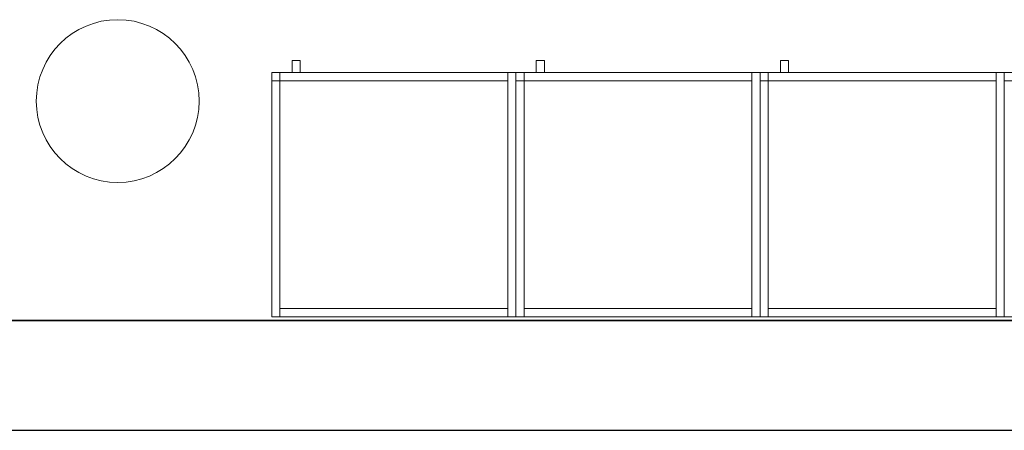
# Model space of a CAD drawing. Header units: metres. Extents: x 397.7 to 427.5, y 12.7 to 28.4.
# Tile 113 of 127: x 415.9 to 418.3, y 12.8 to 13.8. Entities that reach past the tile are written whole.
import ezdxf

# ---------------------------------------------------------------- set-up
doc = ezdxf.new("R2010")
doc.units = ezdxf.units.M
doc.layers.add('01_SUELOS', color=7, linetype='Continuous', lineweight=25, true_color=0x007f00)
for name, color, linetype, lineweight in [('02_MOBILIARIO', 7, 'Continuous', 18), ('A-COLS-____-MCUT', 7, 'Continuous', 18), ('A-COLS-____-OTLN', 7, 'Continuous', 18), ('A-DETL-____-MBND', 7, 'Continuous', 18), ('A-WALL-____-MCUT', 7, 'Continuous', 25), ('A-WALL-____-OTLN', 7, 'Continuous', 25), ('Mobiliario', 7, 'Continuous', 18)]:
    doc.layers.add(name, color=color, linetype=linetype, lineweight=lineweight)

# ---------------------------------------------------------------- blocks, each defined once
blk = doc.blocks.new('Family - Armai 60x60x60_P4-153757-07_TEL_P4')
at = {"layer": 'A-DETL-____-MBND', "color": 253, "true_color": 0xaaaaaa}
for p, q in [((0.05, 0.6), (0.05, 0.63)), ((0.05, 0.63), (0.07, 0.63)), ((0.05, 0.6), (0.05, 0.63)), ((0.07, 0.63), (0.05, 0.63)), ((0.07, 0.63), (0.07, 0.6)), ((0.07, 0.6), (0.07, 0.63)), ((0, 0.6), (0.6, 0.6)), ((0.6, 0.6), (0, 0.6)), ((0, 0), (0, 0.6)), ((0, 0.6), (0, 0)), ((0, 0.58), (0, 0.6)), ((0, 0.6), (0, 0.58)), ((0, 0.6), (0.02, 0.6)), ((0.02, 0.6), (0, 0.6)), ((0, 0.6), (0.6, 0.6)), ((0.6, 0.6), (0, 0.6)), ((0, 0), (0, 0.6)), ((0, 0.6), (0, 0)), ((0, 0.6), (0.02, 0.6)), ((0.02, 0.6), (0, 0.6)), ((0, 0), (0, 0.6)), ((0, 0.6), (0, 0)), ((0.02, 0.58), (0.02, 0.6)), ((0.02, 0.6), (0.58, 0.6)), ((0.02, 0.58), (0.02, 0.6)), ((0.58, 0.6), (0.02, 0.6)), ((0.02, 0.6), (0.02, 0.58)), ((0.02, 0.6), (0.02, 0.58)), ((0.02, 0.6), (0.02, 0)), ((0.02, 0), (0.02, 0.6)), ((0.07, 0.6), (0.05, 0.6)), ((0.05, 0.6), (0.07, 0.6)), ((0.58, 0.6), (0.6, 0.6)), ((0.6, 0.6), (0.58, 0.6)), ((0.58, 0), (0.58, 0.6)), ((0.58, 0.6), (0.58, 0)), ((0.58, 0.6), (0.58, 0.58)), ((0.58, 0.58), (0.58, 0.6)), ((0.6, 0.6), (0.6, 0)), ((0.6, 0), (0.6, 0.6)), ((0.6, 0.6), (0.6, 0)), ((0.6, 0), (0.6, 0.6)), ((0.6, 0.6), (0.6, 0)), ((0.6, 0), (0.6, 0.6)), ((0.02, 0.58), (0, 0.58)), ((0, 0.58), (0.02, 0.58)), ((0.58, 0.58), (0.02, 0.58)), ((0.02, 0.58), (0.58, 0.58)), ((0.6, 0), (0, 0)), ((0, 0), (0.6, 0)), ((0.6, 0), (0, 0)), ((0, 0), (0.6, 0)), ((0.02, 0), (0, 0)), ((0.02, 0), (0, 0)), ((0.02, 0), (0.02, 0.02)), ((0.02, 0.02), (0.58, 0.02)), ((0.02, 0), (0.02, 0.02)), ((0.58, 0.02), (0.02, 0.02)), ((0.58, 0), (0.02, 0)), ((0.02, 0), (0.58, 0)), ((0.58, 0.02), (0.58, 0)), ((0.58, 0), (0.58, 0.02)), ((0.6, 0), (0.58, 0)), ((0.6, 0), (0.58, 0))]:
    blk.add_line(p, q, dxfattribs=at)
blk = doc.blocks.new('Family - Armai 60x60x60_P4-153767-07_TEL_P4')
at = {"layer": '02_MOBILIARIO', "color": 253, "true_color": 0xaaaaaa}
for p, q in [((0, 0.6), (0.6, 0.6)), ((0.6, 0.6), (0, 0.6)), ((0, 0), (0, 0.6)), ((0, 0.6), (0, 0)), ((0.02, 0.6), (0, 0.6)), ((0, 0), (0, 0.6)), ((0, 0.6), (0, 0.58)), ((0, 0.6), (0.02, 0.6)), ((0.02, 0.58), (0.02, 0.6)), ((0.02, 0.6), (0.58, 0.6)), ((0.02, 0.6), (0.02, 0)), ((0.02, 0.6), (0.02, 0.58)), ((0.6, 0.6), (0.58, 0.6)), ((0.58, 0), (0.58, 0.6)), ((0.58, 0.58), (0.58, 0.6)), ((0.6, 0.6), (0.6, 0)), ((0.6, 0.6), (0.6, 0)), ((0.6, 0), (0.6, 0.6)), ((0.02, 0.58), (0, 0.58)), ((0.58, 0.58), (0.02, 0.58)), ((0.6, 0), (0, 0)), ((0, 0), (0.6, 0)), ((0.02, 0), (0, 0)), ((0.02, 0), (0.02, 0.02)), ((0.02, 0.02), (0.58, 0.02)), ((0.58, 0), (0.02, 0)), ((0.58, 0), (0.58, 0.02)), ((0.6, 0), (0.58, 0))]:
    blk.add_line(p, q, dxfattribs=at)
at = {"layer": 'Mobiliario', "color": 253, "true_color": 0xaaaaaa}
for p, q in [((0.02, 0.6), (0, 0.6)), ((0, 0.6), (0, 0)), ((0, 0.6), (0, 0.58)), ((0.02, 0.6), (0, 0.6)), ((0.58, 0.6), (0.02, 0.6)), ((0.02, 0.6), (0.02, 0.58)), ((0.02, 0), (0.02, 0.6)), ((0.02, 0.58), (0.02, 0.6)), ((0.6, 0.6), (0.58, 0.6)), ((0.58, 0.6), (0.58, 0)), ((0.58, 0.58), (0.58, 0.6)), ((0.6, 0), (0.6, 0.6)), ((0, 0.58), (0.02, 0.58)), ((0.02, 0.58), (0.58, 0.58)), ((0, 0), (0.02, 0)), ((0.58, 0.02), (0.02, 0.02)), ((0.02, 0.02), (0.02, 0)), ((0.02, 0), (0.58, 0)), ((0.58, 0), (0.58, 0.02)), ((0.58, 0), (0.6, 0))]:
    blk.add_line(p, q, dxfattribs=at)
blk = doc.blocks.new('Family - Armai 60x60x60_P4-153836-07_TEL_P4')
at = {"layer": 'A-DETL-____-MBND', "color": 253, "true_color": 0xaaaaaa}
for p, q in [((0.05, 0.6), (0.05, 0.63)), ((0.05, 0.63), (0.07, 0.63)), ((0.05, 0.6), (0.05, 0.63)), ((0.07, 0.63), (0.05, 0.63)), ((0.07, 0.63), (0.07, 0.6)), ((0.07, 0.6), (0.07, 0.63)), ((0, 0.6), (0.6, 0.6)), ((0.6, 0.6), (0, 0.6)), ((0, 0), (0, 0.6)), ((0, 0.6), (0, 0)), ((0, 0.58), (0, 0.6)), ((0, 0.6), (0, 0.58)), ((0, 0.6), (0.02, 0.6)), ((0.02, 0.6), (0, 0.6)), ((0, 0.6), (0.6, 0.6)), ((0.6, 0.6), (0, 0.6)), ((0, 0), (0, 0.6)), ((0, 0.6), (0, 0)), ((0, 0.6), (0.02, 0.6)), ((0.02, 0.6), (0, 0.6)), ((0, 0), (0, 0.6)), ((0, 0.6), (0, 0)), ((0.02, 0.6), (0.02, 0.58)), ((0.02, 0.6), (0.02, 0.58)), ((0.02, 0.58), (0.02, 0.6)), ((0.02, 0.6), (0.58, 0.6)), ((0.02, 0.58), (0.02, 0.6)), ((0.58, 0.6), (0.02, 0.6)), ((0.02, 0.6), (0.02, 0)), ((0.02, 0), (0.02, 0.6)), ((0.07, 0.6), (0.05, 0.6)), ((0.05, 0.6), (0.07, 0.6)), ((0.58, 0.6), (0.58, 0.58)), ((0.58, 0.58), (0.58, 0.6)), ((0.58, 0.6), (0.6, 0.6)), ((0.6, 0.6), (0.58, 0.6)), ((0.58, 0), (0.58, 0.6)), ((0.58, 0.6), (0.58, 0)), ((0.6, 0.6), (0.6, 0)), ((0.6, 0), (0.6, 0.6)), ((0.6, 0.6), (0.6, 0)), ((0.6, 0), (0.6, 0.6)), ((0.6, 0.6), (0.6, 0)), ((0.6, 0), (0.6, 0.6)), ((0.02, 0.58), (0, 0.58)), ((0, 0.58), (0.02, 0.58)), ((0.58, 0.58), (0.02, 0.58)), ((0.02, 0.58), (0.58, 0.58)), ((0.6, 0), (0, 0)), ((0, 0), (0.6, 0)), ((0.6, 0), (0, 0)), ((0, 0), (0.6, 0)), ((0.02, 0), (0, 0)), ((0.02, 0), (0, 0)), ((0.02, 0), (0.02, 0.02)), ((0.02, 0.02), (0.58, 0.02)), ((0.02, 0), (0.02, 0.02)), ((0.58, 0.02), (0.02, 0.02)), ((0.58, 0), (0.02, 0)), ((0.02, 0), (0.58, 0)), ((0.58, 0.02), (0.58, 0)), ((0.58, 0), (0.58, 0.02)), ((0.6, 0), (0.58, 0)), ((0.6, 0), (0.58, 0))]:
    blk.add_line(p, q, dxfattribs=at)
blk = doc.blocks.new('Family - Armai 60x60x60_P4-153917-07_TEL_P4')
at = {"layer": '02_MOBILIARIO', "color": 253, "true_color": 0xaaaaaa}
for p, q in [((0, 0.6), (0.6, 0.6)), ((0.6, 0.6), (0, 0.6)), ((0, 0), (0, 0.6)), ((0, 0.6), (0, 0)), ((0, 0.6), (0, 0.58)), ((0, 0.6), (0.02, 0.6)), ((0.02, 0.6), (0, 0.6)), ((0, 0), (0, 0.6)), ((0.02, 0.58), (0.02, 0.6)), ((0.02, 0.6), (0.58, 0.6)), ((0.02, 0.6), (0.02, 0.58)), ((0.02, 0.6), (0.02, 0)), ((0.58, 0.58), (0.58, 0.6)), ((0.6, 0.6), (0.58, 0.6)), ((0.58, 0), (0.58, 0.6)), ((0.6, 0.6), (0.6, 0)), ((0.6, 0), (0.6, 0.6)), ((0.6, 0.6), (0.6, 0)), ((0.02, 0.58), (0, 0.58)), ((0.58, 0.58), (0.02, 0.58)), ((0.6, 0), (0, 0)), ((0, 0), (0.6, 0)), ((0.02, 0), (0, 0)), ((0.02, 0), (0.02, 0.02)), ((0.02, 0.02), (0.58, 0.02)), ((0.58, 0), (0.02, 0)), ((0.58, 0), (0.58, 0.02)), ((0.6, 0), (0.58, 0))]:
    blk.add_line(p, q, dxfattribs=at)
at = {"layer": 'Mobiliario', "color": 253, "true_color": 0xaaaaaa}
for p, q in [((0, 0.6), (0, 0.58)), ((0.02, 0.6), (0, 0.6)), ((0.02, 0.6), (0, 0.6)), ((0, 0.6), (0, 0)), ((0.58, 0.6), (0.02, 0.6)), ((0.02, 0.6), (0.02, 0.58)), ((0.02, 0.58), (0.02, 0.6)), ((0.02, 0), (0.02, 0.6)), ((0.58, 0.58), (0.58, 0.6)), ((0.6, 0.6), (0.58, 0.6)), ((0.58, 0.6), (0.58, 0)), ((0.6, 0), (0.6, 0.6)), ((0, 0.58), (0.02, 0.58)), ((0.02, 0.58), (0.58, 0.58)), ((0, 0), (0.02, 0)), ((0.58, 0.02), (0.02, 0.02)), ((0.02, 0.02), (0.02, 0)), ((0.02, 0), (0.58, 0)), ((0.58, 0), (0.58, 0.02)), ((0.58, 0), (0.6, 0))]:
    blk.add_line(p, q, dxfattribs=at)
blk = doc.blocks.new('Family - Armai 60x60x60_P4-154040-07_TEL_P4')
at = {"layer": 'A-DETL-____-MBND', "color": 253, "true_color": 0xaaaaaa}
for p, q in [((0.05, 0.6), (0.05, 0.63)), ((0.05, 0.63), (0.07, 0.63)), ((0.05, 0.6), (0.05, 0.63)), ((0.07, 0.63), (0.05, 0.63)), ((0.07, 0.63), (0.07, 0.6)), ((0.07, 0.6), (0.07, 0.63)), ((0, 0.58), (0, 0.6)), ((0, 0.6), (0, 0.58)), ((0, 0.6), (0.02, 0.6)), ((0.02, 0.6), (0, 0.6)), ((0, 0.6), (0.02, 0.6)), ((0.02, 0.6), (0, 0.6)), ((0, 0), (0, 0.6)), ((0, 0.6), (0, 0)), ((0, 0.6), (0.6, 0.6)), ((0.6, 0.6), (0, 0.6)), ((0, 0), (0, 0.6)), ((0, 0.6), (0, 0)), ((0, 0.6), (0.6, 0.6)), ((0.6, 0.6), (0, 0.6)), ((0, 0), (0, 0.6)), ((0, 0.6), (0, 0)), ((0.02, 0.6), (0.02, 0.58)), ((0.02, 0.6), (0.02, 0.58)), ((0.02, 0.58), (0.02, 0.6)), ((0.02, 0.6), (0.58, 0.6)), ((0.02, 0.58), (0.02, 0.6)), ((0.58, 0.6), (0.02, 0.6)), ((0.02, 0.6), (0.02, 0)), ((0.02, 0), (0.02, 0.6)), ((0.07, 0.6), (0.05, 0.6)), ((0.05, 0.6), (0.07, 0.6)), ((0.58, 0.6), (0.58, 0.58)), ((0.58, 0.58), (0.58, 0.6)), ((0.58, 0.6), (0.6, 0.6)), ((0.6, 0.6), (0.58, 0.6)), ((0.58, 0), (0.58, 0.6)), ((0.58, 0.6), (0.58, 0)), ((0.6, 0.6), (0.6, 0)), ((0.6, 0), (0.6, 0.6)), ((0.6, 0.6), (0.6, 0)), ((0.6, 0), (0.6, 0.6)), ((0.6, 0.6), (0.6, 0)), ((0.6, 0), (0.6, 0.6)), ((0.02, 0.58), (0, 0.58)), ((0, 0.58), (0.02, 0.58)), ((0.58, 0.58), (0.02, 0.58)), ((0.02, 0.58), (0.58, 0.58)), ((0.02, 0), (0, 0)), ((0.02, 0), (0, 0)), ((0.6, 0), (0, 0)), ((0, 0), (0.6, 0)), ((0.6, 0), (0, 0)), ((0, 0), (0.6, 0)), ((0.02, 0), (0.02, 0.02)), ((0.02, 0.02), (0.58, 0.02)), ((0.02, 0), (0.02, 0.02)), ((0.58, 0.02), (0.02, 0.02)), ((0.58, 0), (0.02, 0)), ((0.02, 0), (0.58, 0)), ((0.58, 0.02), (0.58, 0)), ((0.58, 0), (0.58, 0.02)), ((0.6, 0), (0.58, 0)), ((0.6, 0), (0.58, 0))]:
    blk.add_line(p, q, dxfattribs=at)
blk = doc.blocks.new('Family - Armai 60x60x60_P4-154042-07_TEL_P4')
at = {"layer": '02_MOBILIARIO', "color": 253, "true_color": 0xaaaaaa}
for p, q in [((0.02, 0.6), (0, 0.6)), ((0, 0), (0, 0.6)), ((0, 0.6), (0.6, 0.6)), ((0.6, 0.6), (0, 0.6)), ((0, 0), (0, 0.6)), ((0, 0.6), (0, 0)), ((0, 0.6), (0, 0.58)), ((0, 0.6), (0.02, 0.6)), ((0.02, 0.58), (0.02, 0.6)), ((0.02, 0.6), (0.58, 0.6)), ((0.02, 0.6), (0.02, 0)), ((0.02, 0.6), (0.02, 0.58)), ((0.58, 0.58), (0.58, 0.6)), ((0.6, 0.6), (0.58, 0.6)), ((0.58, 0), (0.58, 0.6)), ((0.6, 0.6), (0.6, 0)), ((0.6, 0.6), (0.6, 0)), ((0.6, 0), (0.6, 0.6)), ((0.02, 0.58), (0, 0.58)), ((0.58, 0.58), (0.02, 0.58)), ((0.02, 0), (0, 0)), ((0.6, 0), (0, 0)), ((0, 0), (0.6, 0)), ((0.02, 0), (0.02, 0.02)), ((0.02, 0.02), (0.58, 0.02)), ((0.58, 0), (0.02, 0)), ((0.58, 0), (0.58, 0.02)), ((0.6, 0), (0.58, 0))]:
    blk.add_line(p, q, dxfattribs=at)
at = {"layer": 'Mobiliario', "color": 253, "true_color": 0xaaaaaa}
for p, q in [((0.02, 0.6), (0, 0.6)), ((0, 0.6), (0, 0)), ((0, 0.6), (0, 0.58)), ((0.02, 0.6), (0, 0.6)), ((0.58, 0.6), (0.02, 0.6)), ((0.02, 0.6), (0.02, 0.58)), ((0.02, 0), (0.02, 0.6)), ((0.02, 0.58), (0.02, 0.6)), ((0.58, 0.58), (0.58, 0.6)), ((0.6, 0.6), (0.58, 0.6)), ((0.58, 0.6), (0.58, 0)), ((0.6, 0), (0.6, 0.6)), ((0, 0.58), (0.02, 0.58)), ((0.02, 0.58), (0.58, 0.58)), ((0, 0), (0.02, 0)), ((0.58, 0.02), (0.02, 0.02)), ((0.02, 0.02), (0.02, 0)), ((0.02, 0), (0.58, 0)), ((0.58, 0), (0.58, 0.02)), ((0.58, 0), (0.6, 0))]:
    blk.add_line(p, q, dxfattribs=at)
blk = doc.blocks.new('Family - Armai 60x60x60_P4-154047-07_TEL_P4')
at = {"layer": 'A-DETL-____-MBND', "color": 253, "true_color": 0xaaaaaa}
for p, q in [((0.05, 0.6), (0.05, 0.63)), ((0.05, 0.63), (0.07, 0.63)), ((0.05, 0.6), (0.05, 0.63)), ((0.07, 0.63), (0.05, 0.63)), ((0.07, 0.63), (0.07, 0.6)), ((0.07, 0.6), (0.07, 0.63)), ((0, 0.6), (0.02, 0.6)), ((0.02, 0.6), (0, 0.6)), ((0, 0), (0, 0.6)), ((0, 0.6), (0, 0)), ((0, 0.58), (0, 0.6)), ((0, 0.6), (0, 0.58)), ((0, 0.6), (0.02, 0.6)), ((0.02, 0.6), (0, 0.6)), ((0, 0.6), (0.6, 0.6)), ((0.6, 0.6), (0, 0.6)), ((0, 0), (0, 0.6)), ((0, 0.6), (0, 0)), ((0, 0.6), (0.6, 0.6)), ((0.6, 0.6), (0, 0.6)), ((0, 0), (0, 0.6)), ((0, 0.6), (0, 0)), ((0.02, 0.6), (0.02, 0)), ((0.02, 0), (0.02, 0.6)), ((0.02, 0.6), (0.02, 0.58)), ((0.02, 0.6), (0.02, 0.58)), ((0.02, 0.58), (0.02, 0.6)), ((0.02, 0.6), (0.58, 0.6)), ((0.02, 0.58), (0.02, 0.6)), ((0.58, 0.6), (0.02, 0.6)), ((0.07, 0.6), (0.05, 0.6)), ((0.05, 0.6), (0.07, 0.6)), ((0.58, 0.6), (0.6, 0.6)), ((0.6, 0.6), (0.58, 0.6)), ((0.58, 0), (0.58, 0.6)), ((0.58, 0.6), (0.58, 0)), ((0.58, 0.6), (0.58, 0.58)), ((0.58, 0.58), (0.58, 0.6)), ((0.6, 0.6), (0.6, 0)), ((0.6, 0), (0.6, 0.6)), ((0.6, 0.6), (0.6, 0)), ((0.6, 0), (0.6, 0.6)), ((0.6, 0.6), (0.6, 0)), ((0.6, 0), (0.6, 0.6)), ((0.02, 0.58), (0, 0.58)), ((0, 0.58), (0.02, 0.58)), ((0.58, 0.58), (0.02, 0.58)), ((0.02, 0.58), (0.58, 0.58)), ((0.02, 0), (0, 0)), ((0.02, 0), (0, 0)), ((0.6, 0), (0, 0)), ((0, 0), (0.6, 0)), ((0.6, 0), (0, 0)), ((0, 0), (0.6, 0)), ((0.02, 0), (0.02, 0.02)), ((0.02, 0.02), (0.58, 0.02)), ((0.02, 0), (0.02, 0.02)), ((0.58, 0.02), (0.02, 0.02)), ((0.58, 0), (0.02, 0)), ((0.02, 0), (0.58, 0)), ((0.58, 0.02), (0.58, 0)), ((0.58, 0), (0.58, 0.02)), ((0.6, 0), (0.58, 0)), ((0.6, 0), (0.58, 0))]:
    blk.add_line(p, q, dxfattribs=at)
blk = doc.blocks.new('Family - Pilar P4-154070-07_TEL_P4')
at = {"layer": 'A-COLS-____-MCUT', "color": 253, "true_color": 0xaaaaaa}
for start, end in [(360, 180), (180, 360)]:
    blk.add_arc((0.2, 0.2), 0.2, start, end, dxfattribs=at)
at = {"layer": 'A-COLS-____-OTLN', "color": 253, "true_color": 0xaaaaaa}
for start, end in [(360, 180), (180, 360)]:
    blk.add_arc((0.2, 0.2), 0.2, start, end, dxfattribs=at)
blk = doc.blocks.new('Family - Armai 60x60x60_P4-154081-07_TEL_P4')
at = {"layer": 'A-DETL-____-MBND', "color": 253, "true_color": 0xaaaaaa}
for p, q in [((0.05, 0.6), (0.05, 0.63)), ((0.05, 0.63), (0.07, 0.63)), ((0.05, 0.6), (0.05, 0.63)), ((0.07, 0.63), (0.05, 0.63)), ((0.07, 0.63), (0.07, 0.6)), ((0.07, 0.6), (0.07, 0.63)), ((0, 0.58), (0, 0.6)), ((0, 0.6), (0, 0.58)), ((0, 0.6), (0.02, 0.6)), ((0.02, 0.6), (0, 0.6)), ((0, 0.6), (0.6, 0.6)), ((0.6, 0.6), (0, 0.6)), ((0, 0), (0, 0.6)), ((0, 0.6), (0, 0)), ((0, 0.6), (0.6, 0.6)), ((0.6, 0.6), (0, 0.6)), ((0, 0), (0, 0.6)), ((0, 0.6), (0, 0)), ((0, 0.6), (0.02, 0.6)), ((0.02, 0.6), (0, 0.6)), ((0, 0), (0, 0.6)), ((0, 0.6), (0, 0)), ((0.02, 0.6), (0.02, 0.58)), ((0.02, 0.6), (0.02, 0.58)), ((0.02, 0.6), (0.02, 0)), ((0.02, 0), (0.02, 0.6)), ((0.02, 0.58), (0.02, 0.6)), ((0.02, 0.6), (0.58, 0.6)), ((0.02, 0.58), (0.02, 0.6)), ((0.58, 0.6), (0.02, 0.6)), ((0.07, 0.6), (0.05, 0.6)), ((0.05, 0.6), (0.07, 0.6)), ((0.58, 0.6), (0.6, 0.6)), ((0.6, 0.6), (0.58, 0.6)), ((0.58, 0), (0.58, 0.6)), ((0.58, 0.6), (0.58, 0)), ((0.58, 0.6), (0.58, 0.58)), ((0.58, 0.58), (0.58, 0.6)), ((0.6, 0.6), (0.6, 0)), ((0.6, 0), (0.6, 0.6)), ((0.6, 0.6), (0.6, 0)), ((0.6, 0), (0.6, 0.6)), ((0.6, 0.6), (0.6, 0)), ((0.6, 0), (0.6, 0.6)), ((0.02, 0.58), (0, 0.58)), ((0, 0.58), (0.02, 0.58)), ((0.58, 0.58), (0.02, 0.58)), ((0.02, 0.58), (0.58, 0.58)), ((0.6, 0), (0, 0)), ((0, 0), (0.6, 0)), ((0.6, 0), (0, 0)), ((0, 0), (0.6, 0)), ((0.02, 0), (0, 0)), ((0.02, 0), (0, 0)), ((0.02, 0), (0.02, 0.02)), ((0.02, 0.02), (0.58, 0.02)), ((0.02, 0), (0.02, 0.02)), ((0.58, 0.02), (0.02, 0.02)), ((0.58, 0), (0.02, 0)), ((0.02, 0), (0.58, 0)), ((0.58, 0.02), (0.58, 0)), ((0.58, 0), (0.58, 0.02)), ((0.6, 0), (0.58, 0)), ((0.6, 0), (0.58, 0))]:
    blk.add_line(p, q, dxfattribs=at)
blk = doc.blocks.new('Family - Mur P4-154190-07_TEL_P4')
at = {"layer": 'A-WALL-____-MCUT', "color": 253, "true_color": 0xaaaaaa}
for p, q in [((25.4717, 0.27), (0.0535, 0.27)), ((0, 0), (25.4157, 0))]:
    blk.add_line(p, q, dxfattribs=at)
at = {"layer": 'A-WALL-____-OTLN', "color": 253, "true_color": 0xaaaaaa}
for p, q in [((25.4717, 0.27), (0.0535, 0.27)), ((0, 0), (25.4157, 0))]:
    blk.add_line(p, q, dxfattribs=at)
at = {"layer": 'A-WALL-____-OTLN', "color": 253, "lineweight": 18, "true_color": 0xaaaaaa}
blk.add_line((0, 0), (25.4157, 0), dxfattribs=at)
blk = doc.blocks.new('Family - Armai 60x60x60_P4-154207-07_TEL_P4')
at = {"layer": 'A-DETL-____-MBND', "color": 253, "true_color": 0xaaaaaa}
for p, q in [((0.05, 0.6), (0.05, 0.63)), ((0.05, 0.63), (0.07, 0.63)), ((0.05, 0.6), (0.05, 0.63)), ((0.07, 0.63), (0.05, 0.63)), ((0.07, 0.63), (0.07, 0.6)), ((0.07, 0.6), (0.07, 0.63)), ((0, 0.6), (0.6, 0.6)), ((0.6, 0.6), (0, 0.6)), ((0, 0), (0, 0.6)), ((0, 0.6), (0, 0)), ((0, 0.6), (0.02, 0.6)), ((0.02, 0.6), (0, 0.6)), ((0, 0), (0, 0.6)), ((0, 0.6), (0, 0)), ((0, 0.6), (0.6, 0.6)), ((0.6, 0.6), (0, 0.6)), ((0, 0), (0, 0.6)), ((0, 0.6), (0, 0)), ((0, 0.58), (0, 0.6)), ((0, 0.6), (0, 0.58)), ((0, 0.6), (0.02, 0.6)), ((0.02, 0.6), (0, 0.6)), ((0.02, 0.6), (0.02, 0)), ((0.02, 0), (0.02, 0.6)), ((0.02, 0.58), (0.02, 0.6)), ((0.02, 0.6), (0.58, 0.6)), ((0.02, 0.58), (0.02, 0.6)), ((0.58, 0.6), (0.02, 0.6)), ((0.02, 0.6), (0.02, 0.58)), ((0.02, 0.6), (0.02, 0.58)), ((0.07, 0.6), (0.05, 0.6)), ((0.05, 0.6), (0.07, 0.6)), ((0.58, 0.6), (0.58, 0.58)), ((0.58, 0.58), (0.58, 0.6)), ((0.58, 0.6), (0.6, 0.6)), ((0.6, 0.6), (0.58, 0.6)), ((0.58, 0), (0.58, 0.6)), ((0.58, 0.6), (0.58, 0)), ((0.6, 0.6), (0.6, 0)), ((0.6, 0), (0.6, 0.6)), ((0.6, 0.6), (0.6, 0)), ((0.6, 0), (0.6, 0.6)), ((0.6, 0.6), (0.6, 0)), ((0.6, 0), (0.6, 0.6)), ((0.02, 0.58), (0, 0.58)), ((0, 0.58), (0.02, 0.58)), ((0.58, 0.58), (0.02, 0.58)), ((0.02, 0.58), (0.58, 0.58)), ((0.6, 0), (0, 0)), ((0, 0), (0.6, 0)), ((0.02, 0), (0, 0)), ((0.02, 0), (0, 0)), ((0.6, 0), (0, 0)), ((0, 0), (0.6, 0)), ((0.02, 0), (0.02, 0.02)), ((0.02, 0.02), (0.58, 0.02)), ((0.02, 0), (0.02, 0.02)), ((0.58, 0.02), (0.02, 0.02)), ((0.58, 0), (0.02, 0)), ((0.02, 0), (0.58, 0)), ((0.58, 0.02), (0.58, 0)), ((0.58, 0), (0.58, 0.02)), ((0.6, 0), (0.58, 0)), ((0.6, 0), (0.58, 0))]:
    blk.add_line(p, q, dxfattribs=at)
blk = doc.blocks.new('Family - Armai 60x60x60_P4-154384-07_TEL_P4')
at = {"layer": 'A-DETL-____-MBND', "color": 253, "true_color": 0xaaaaaa}
for p, q in [((0.05, 0.6), (0.05, 0.63)), ((0.05, 0.63), (0.07, 0.63)), ((0.05, 0.6), (0.05, 0.63)), ((0.07, 0.63), (0.05, 0.63)), ((0.07, 0.63), (0.07, 0.6)), ((0.07, 0.6), (0.07, 0.63)), ((0, 0.58), (0, 0.6)), ((0, 0.6), (0, 0.58)), ((0, 0.6), (0.02, 0.6)), ((0.02, 0.6), (0, 0.6)), ((0, 0.6), (0.02, 0.6)), ((0.02, 0.6), (0, 0.6)), ((0, 0), (0, 0.6)), ((0, 0.6), (0, 0)), ((0, 0.6), (0.6, 0.6)), ((0.6, 0.6), (0, 0.6)), ((0, 0), (0, 0.6)), ((0, 0.6), (0, 0)), ((0, 0.6), (0.6, 0.6)), ((0.6, 0.6), (0, 0.6)), ((0, 0), (0, 0.6)), ((0, 0.6), (0, 0)), ((0.02, 0.6), (0.02, 0.58)), ((0.02, 0.6), (0.02, 0.58)), ((0.02, 0.6), (0.02, 0)), ((0.02, 0), (0.02, 0.6)), ((0.02, 0.58), (0.02, 0.6)), ((0.02, 0.6), (0.58, 0.6)), ((0.02, 0.58), (0.02, 0.6)), ((0.58, 0.6), (0.02, 0.6)), ((0.07, 0.6), (0.05, 0.6)), ((0.05, 0.6), (0.07, 0.6)), ((0.58, 0.6), (0.6, 0.6)), ((0.6, 0.6), (0.58, 0.6)), ((0.58, 0), (0.58, 0.6)), ((0.58, 0.6), (0.58, 0)), ((0.58, 0.6), (0.58, 0.58)), ((0.58, 0.58), (0.58, 0.6)), ((0.6, 0.6), (0.6, 0)), ((0.6, 0), (0.6, 0.6)), ((0.6, 0.6), (0.6, 0)), ((0.6, 0), (0.6, 0.6)), ((0.6, 0.6), (0.6, 0)), ((0.6, 0), (0.6, 0.6)), ((0.02, 0.58), (0, 0.58)), ((0, 0.58), (0.02, 0.58)), ((0.58, 0.58), (0.02, 0.58)), ((0.02, 0.58), (0.58, 0.58)), ((0.02, 0), (0, 0)), ((0.02, 0), (0, 0)), ((0.6, 0), (0, 0)), ((0, 0), (0.6, 0)), ((0.6, 0), (0, 0)), ((0, 0), (0.6, 0)), ((0.02, 0), (0.02, 0.02)), ((0.02, 0.02), (0.58, 0.02)), ((0.02, 0), (0.02, 0.02)), ((0.58, 0.02), (0.02, 0.02)), ((0.58, 0), (0.02, 0)), ((0.02, 0), (0.58, 0)), ((0.58, 0.02), (0.58, 0)), ((0.58, 0), (0.58, 0.02)), ((0.6, 0), (0.58, 0)), ((0.6, 0), (0.58, 0))]:
    blk.add_line(p, q, dxfattribs=at)
blk = doc.blocks.new('Family - Armai 60x60x60_P4-154412-07_TEL_P4')
at = {"layer": '02_MOBILIARIO', "color": 253, "true_color": 0xaaaaaa}
for p, q in [((0, 0.6), (0.6, 0.6)), ((0.6, 0.6), (0, 0.6)), ((0, 0), (0, 0.6)), ((0, 0.6), (0, 0)), ((0, 0.6), (0, 0.58)), ((0, 0.6), (0.02, 0.6)), ((0.02, 0.6), (0, 0.6)), ((0, 0), (0, 0.6)), ((0.02, 0.58), (0.02, 0.6)), ((0.02, 0.6), (0.58, 0.6)), ((0.02, 0.6), (0.02, 0.58)), ((0.02, 0.6), (0.02, 0)), ((0.58, 0.58), (0.58, 0.6)), ((0.6, 0.6), (0.58, 0.6)), ((0.58, 0), (0.58, 0.6)), ((0.6, 0.6), (0.6, 0)), ((0.6, 0), (0.6, 0.6)), ((0.6, 0.6), (0.6, 0)), ((0.02, 0.58), (0, 0.58)), ((0.58, 0.58), (0.02, 0.58)), ((0.6, 0), (0, 0)), ((0, 0), (0.6, 0)), ((0.02, 0), (0, 0)), ((0.02, 0), (0.02, 0.02)), ((0.02, 0.02), (0.58, 0.02)), ((0.58, 0), (0.02, 0)), ((0.58, 0), (0.58, 0.02)), ((0.6, 0), (0.58, 0))]:
    blk.add_line(p, q, dxfattribs=at)
at = {"layer": 'Mobiliario', "color": 253, "true_color": 0xaaaaaa}
for p, q in [((0, 0.6), (0, 0.58)), ((0.02, 0.6), (0, 0.6)), ((0.02, 0.6), (0, 0.6)), ((0, 0.6), (0, 0)), ((0.58, 0.6), (0.02, 0.6)), ((0.02, 0.6), (0.02, 0.58)), ((0.02, 0.58), (0.02, 0.6)), ((0.02, 0), (0.02, 0.6)), ((0.58, 0.58), (0.58, 0.6)), ((0.6, 0.6), (0.58, 0.6)), ((0.58, 0.6), (0.58, 0)), ((0.6, 0), (0.6, 0.6)), ((0, 0.58), (0.02, 0.58)), ((0.02, 0.58), (0.58, 0.58)), ((0, 0), (0.02, 0)), ((0.58, 0.02), (0.02, 0.02)), ((0.02, 0.02), (0.02, 0)), ((0.02, 0), (0.58, 0)), ((0.58, 0), (0.58, 0.02)), ((0.58, 0), (0.6, 0))]:
    blk.add_line(p, q, dxfattribs=at)
blk = doc.blocks.new('Family - Armai 60x60x60_P4-154476-07_TEL_P4')
at = {"layer": 'A-DETL-____-MBND', "color": 253, "true_color": 0xaaaaaa}
for p, q in [((0.05, 0.6), (0.05, 0.63)), ((0.05, 0.63), (0.07, 0.63)), ((0.05, 0.6), (0.05, 0.63)), ((0.07, 0.63), (0.05, 0.63)), ((0.07, 0.63), (0.07, 0.6)), ((0.07, 0.6), (0.07, 0.63)), ((0, 0.58), (0, 0.6)), ((0, 0.6), (0, 0.58)), ((0, 0.6), (0.02, 0.6)), ((0.02, 0.6), (0, 0.6)), ((0, 0.6), (0.02, 0.6)), ((0.02, 0.6), (0, 0.6)), ((0, 0), (0, 0.6)), ((0, 0.6), (0, 0)), ((0, 0.6), (0.6, 0.6)), ((0.6, 0.6), (0, 0.6)), ((0, 0), (0, 0.6)), ((0, 0.6), (0, 0)), ((0, 0.6), (0.6, 0.6)), ((0.6, 0.6), (0, 0.6)), ((0, 0), (0, 0.6)), ((0, 0.6), (0, 0)), ((0.02, 0.6), (0.02, 0.58)), ((0.02, 0.6), (0.02, 0.58)), ((0.02, 0.6), (0.02, 0)), ((0.02, 0), (0.02, 0.6)), ((0.02, 0.58), (0.02, 0.6)), ((0.02, 0.6), (0.58, 0.6)), ((0.02, 0.58), (0.02, 0.6)), ((0.58, 0.6), (0.02, 0.6)), ((0.07, 0.6), (0.05, 0.6)), ((0.05, 0.6), (0.07, 0.6)), ((0.58, 0.6), (0.6, 0.6)), ((0.6, 0.6), (0.58, 0.6)), ((0.58, 0), (0.58, 0.6)), ((0.58, 0.6), (0.58, 0)), ((0.58, 0.6), (0.58, 0.58)), ((0.58, 0.58), (0.58, 0.6)), ((0.6, 0.6), (0.6, 0)), ((0.6, 0), (0.6, 0.6)), ((0.6, 0.6), (0.6, 0)), ((0.6, 0), (0.6, 0.6)), ((0.6, 0.6), (0.6, 0)), ((0.6, 0), (0.6, 0.6)), ((0.02, 0.58), (0, 0.58)), ((0, 0.58), (0.02, 0.58)), ((0.58, 0.58), (0.02, 0.58)), ((0.02, 0.58), (0.58, 0.58)), ((0.02, 0), (0, 0)), ((0.02, 0), (0, 0)), ((0.6, 0), (0, 0)), ((0, 0), (0.6, 0)), ((0.6, 0), (0, 0)), ((0, 0), (0.6, 0)), ((0.02, 0), (0.02, 0.02)), ((0.02, 0.02), (0.58, 0.02)), ((0.02, 0), (0.02, 0.02)), ((0.58, 0.02), (0.02, 0.02)), ((0.58, 0), (0.02, 0)), ((0.02, 0), (0.58, 0)), ((0.58, 0.02), (0.58, 0)), ((0.58, 0), (0.58, 0.02)), ((0.6, 0), (0.58, 0)), ((0.6, 0), (0.58, 0))]:
    blk.add_line(p, q, dxfattribs=at)
blk = doc.blocks.new('Family - LONDR55-XX_ZZ-ARQ-CAA-M3D-Londres55-154484-07_TEL_P4')
at = {"layer": '01_SUELOS', "color": 9, "true_color": 0xaad4aa}
for p, q in [((0, 0), (25.4182, 0)), ((25.4182, 0), (0, 0))]:
    blk.add_line(p, q, dxfattribs=at)
blk = doc.blocks.new('LONDR55-XX_ZZ-ARQ-CAA-M3D-Londres55_ifc-1-07_TEL_P4')
at = {"layer": '01_SUELOS', "color": 253, "lineweight": 18, "true_color": 0xaaaaaa}
blk.add_blockref('Family - LONDR55-XX_ZZ-ARQ-CAA-M3D-Londres55-154484-07_TEL_P4', (398.2952, 13.1106), dxfattribs=at)
at = {"layer": '02_MOBILIARIO', "color": 253, "lineweight": 18, "true_color": 0xaaaaaa}
for name, p in [('Family - Armai 60x60x60_P4-154081-07_TEL_P4', (416.5153, 13.1195)), ('Family - Armai 60x60x60_P4-154384-07_TEL_P4', (416.5153, 13.1195)), ('Family - Armai 60x60x60_P4-154040-07_TEL_P4', (417.1153, 13.1195)), ('Family - Armai 60x60x60_P4-154047-07_TEL_P4', (417.1153, 13.1195)), ('Family - Armai 60x60x60_P4-153836-07_TEL_P4', (417.7153, 13.1195)), ('Family - Armai 60x60x60_P4-154476-07_TEL_P4', (417.7153, 13.1195)), ('Family - Armai 60x60x60_P4-153757-07_TEL_P4', (418.3153, 13.1195)), ('Family - Armai 60x60x60_P4-154207-07_TEL_P4', (418.3153, 13.1195)), ('Family - Armai 60x60x60_P4-153917-07_TEL_P4', (416.5153, 13.1195)), ('Family - Armai 60x60x60_P4-153767-07_TEL_P4', (417.1153, 13.1195)), ('Family - Armai 60x60x60_P4-154042-07_TEL_P4', (417.7153, 13.1195)), ('Family - Armai 60x60x60_P4-154412-07_TEL_P4', (418.3153, 13.1195))]:
    blk.add_blockref(name, p, dxfattribs=at)
at = {"layer": 'A-COLS-____-OTLN', "color": 253, "lineweight": 18, "true_color": 0xaaaaaa}
blk.add_blockref('Family - Pilar P4-154070-07_TEL_P4', (415.937, 13.4495), dxfattribs=at)
at = {"layer": 'A-WALL-____-OTLN', "color": 253, "lineweight": 18, "true_color": 0xaaaaaa}
blk.add_blockref('Family - Mur P4-154190-07_TEL_P4', (398.2417, 12.8406), dxfattribs=at)

msp = doc.modelspace()

# ---------------------------------------------------------------- block references
at = {"lineweight": 5}
msp.add_blockref('LONDR55-XX_ZZ-ARQ-CAA-M3D-Londres55_ifc-1-07_TEL_P4', (0, 0), dxfattribs=at)

doc.saveas('drawing.dxf')
